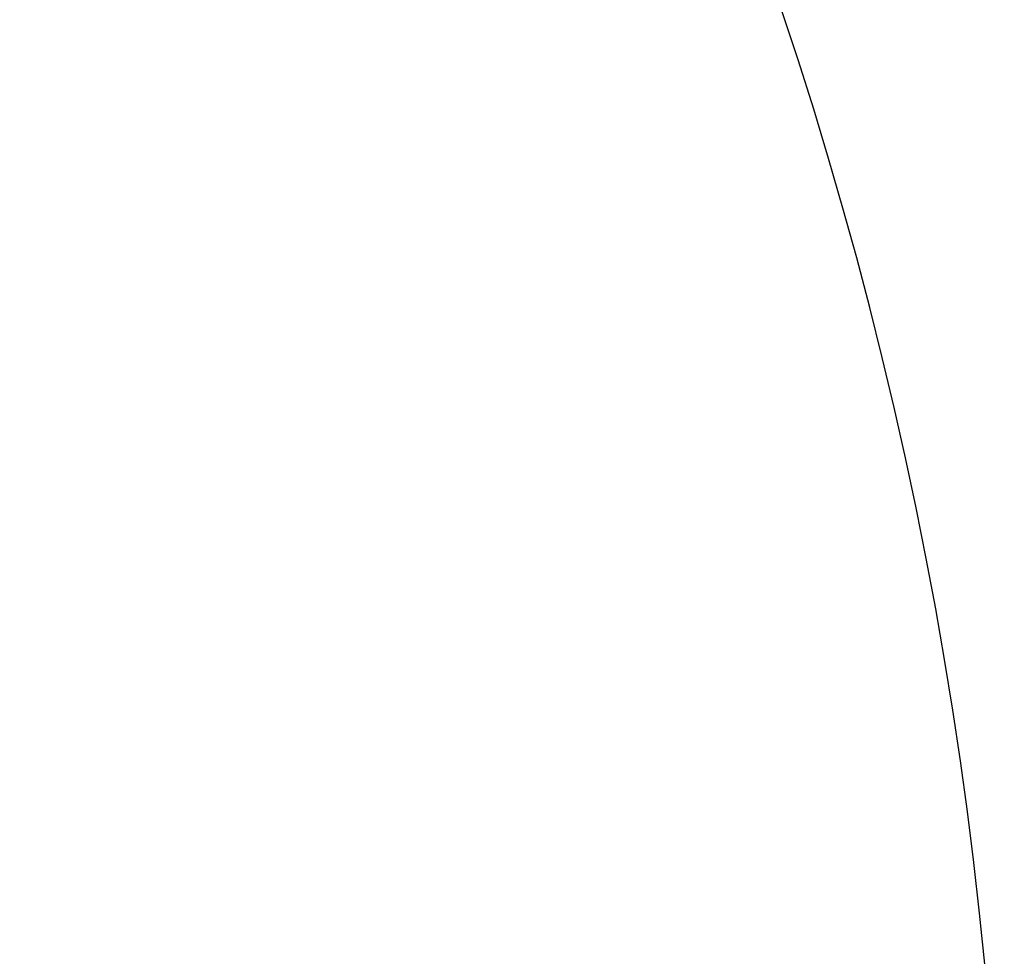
# Model space of a CAD drawing. Header units: millimetres. Extents: x 13873 to 18697, y 1443 to 6366.
# Tile 15 of 28: x 16604 to 16834, y 3605 to 3825. Entities that reach past the tile are written whole.
import ezdxf

# ---------------------------------------------------------------- set-up
doc = ezdxf.new("R2010")
doc.units = ezdxf.units.MM
doc.header["$PDSIZE"] = -1
doc.styles.add('标准汉字', font='gbenor.shx', dxfattribs={"bigfont": 'gbcbig.shx'})
doc.dimstyles.new('ISO-25', dxfattribs={"dimscale": 5, "dimtxt": 3.5, "dimasz": 4.5, "dimexe": 3.5, "dimexo": 0.625, "dimtad": 1, "dimdec": 1, "dimdsep": 46, "dimtxsty": '标准汉字', "dimcen": 2.5, "dimclrd": 1, "dimclre": 1, "dimadec": 0, "dimazin": 0, "dimtfac": 1, "dimtdec": 1, "dimtmove": 1, "dimatfit": 3, "dimfxl": 1, "dimarcsym": 0})

# ---------------------------------------------------------------- blocks, each defined once
blk = doc.blocks.new('*D69')
at = {"color": 1, "lineweight": -2, "transparency": 16777216}
for p, q in [((16788.6, 4047.75), (16724.23, 4011.3)), ((15834.46, 3507.51), (16704.65, 4000.22))]:
    blk.add_line(p, q, dxfattribs=at)
at = {"color": 1, "transparency": 16777216}
blk.add_solid([(16722.39, 4014.57), (16726.08, 4008.04), (16704.65, 4000.22)], dxfattribs=at)
at = {"layer": 'Defpoints', "color": 0, "transparency": 16777216}
for p in [(16704.65, 4000.22), (15834.46, 3507.51)]:
    blk.add_point(p, dxfattribs=at)
at = {"color": 0, "transparency": 16777216, "insert": (16760.36, 4045.4), "char_height": 17.5, "attachment_point": 5, "rotation": 29.5186, "style": '标准汉字'}
blk.add_mtext('R1000', dxfattribs=at)

msp = doc.modelspace()

# ---------------------------------------------------------------- linework, layer by layer
at = {"color": 4}
msp.add_arc((15834.46, 3507.51), 1000, 225, 135, dxfattribs=at)

# ---------------------------------------------------------------- dimensions: what is measured, and where the dimension line sits
dim = msp.add_radius_dim(center=(15834.46, 3507.51), mpoint=(16704.65, 4000.22), dimstyle='ISO-25')
dim.commit()
dim.dimension.update_dxf_attribs({"geometry": '*D69', "text_midpoint": (16760.36, 4045.4)})

doc.saveas('drawing.dxf')
